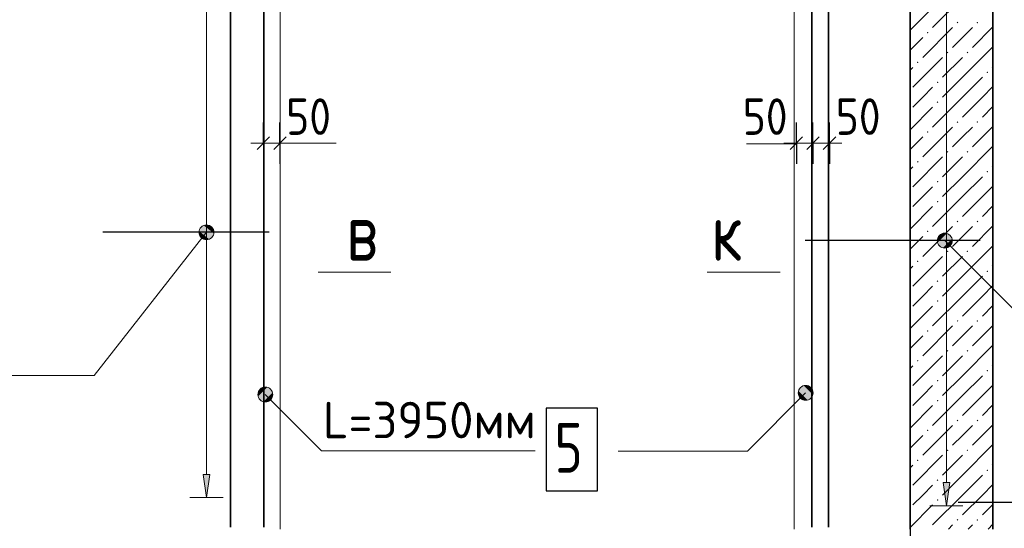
# Model space of a CAD drawing. Header units: millimetres. Extents: x 0 to 50400, y 0 to 35640.
# Tile 4 of 15: x 15657 to 22786, y 6498 to 10180. Entities that reach past the tile are written whole.
import ezdxf

# ---------------------------------------------------------------- set-up
doc = ezdxf.new("R2010")
doc.units = ezdxf.units.MM
doc.linetypes.add('______2', pattern=[324, 240, -84.00000000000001])
doc.linetypes.add('______5', pattern=[1320, 960, -120, 120, -120])
for name, color, linetype, lineweight in [('Standard', 7, 'Continuous', 25), ('ЖБ Стена верхний уровень', 7, 'Continuous', 35), ('Позиционная метка линия выноска', 7, 'Continuous', 13), ('Позиционная метка номер позиции', 7, 'Continuous', 13), ('Сечения символ', 7, 'Continuous', 25)]:
    doc.layers.add(name, color=color, linetype=linetype, lineweight=lineweight)
for name, color, linetype, true_color in [('Оси', 7, '______5', 0x656565), ('Стена обрамление Г-обр.', 7, 'Continuous', 0xa0a0a0), ('Стена Хомут', 7, '______2', 0xa0a0a0)]:
    doc.layers.add(name, color=color, linetype=linetype, true_color=true_color)
doc.layers.add('Размерная выноска', color=7, linetype='Continuous')
doc.styles.add('ISOCPEUR', font='txt')

msp = doc.modelspace()

# ---------------------------------------------------------------- hatches: boundary and pattern name
at = {"layer": 'ЖБ Стена верхний уровень', "linetype": 'Continuous', "lineweight": 18, "transparency": 33554687}
for points in [[(22440.97412109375, 10158.837890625), (22446.97265625, 10164.83642578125), (22452.97119140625, 10158.837890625), (22446.97265625, 10152.83935546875)], [(22584.9609375, 10158.837890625), (22590.966796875, 10164.83642578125), (22596.96533203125, 10158.837890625), (22590.966796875, 10152.83935546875)], [(22224.9609375, 10086.8408203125), (22230.966796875, 10092.8466796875), (22236.96533203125, 10086.8408203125), (22230.966796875, 10080.84228515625)], [(22368.96240234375, 9942.83935546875), (22374.96826171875, 9948.84521484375), (22380.966796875, 9942.83935546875), (22374.96826171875, 9936.8408203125)], [(22512.9638671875, 9942.83935546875), (22518.9697265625, 9948.84521484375), (22524.96826171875, 9942.83935546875), (22518.9697265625, 9936.8408203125)], [(22152.9638671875, 9870.84228515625), (22158.9697265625, 9876.84814453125), (22164.96826171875, 9870.84228515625), (22158.9697265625, 9864.84375)], [(22656.97265625, 9798.837890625), (22662.97119140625, 9804.83642578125), (22668.9697265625, 9798.837890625), (22662.97119140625, 9792.83935546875)], [(22296.97265625, 9726.8408203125), (22302.97119140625, 9732.8466796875), (22308.9697265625, 9726.8408203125), (22302.97119140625, 9720.84228515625)], [(22296.97265625, 9582.83935546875), (22302.97119140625, 9588.84521484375), (22308.9697265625, 9582.83935546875), (22302.97119140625, 9576.8408203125)], [(22440.97412109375, 9438.837890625), (22446.97265625, 9444.83642578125), (22452.97119140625, 9438.837890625), (22446.97265625, 9432.83935546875)], [(22584.9609375, 9438.837890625), (22590.966796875, 9444.83642578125), (22596.96533203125, 9438.837890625), (22590.966796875, 9432.83935546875)], [(22224.9609375, 9366.8408203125), (22230.966796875, 9372.8466796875), (22236.96533203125, 9366.8408203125), (22230.966796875, 9360.84228515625)], [(22368.96240234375, 9222.83935546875), (22374.96826171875, 9228.84521484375), (22380.966796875, 9222.83935546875), (22374.96826171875, 9216.8408203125)], [(22512.9638671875, 9222.83935546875), (22518.9697265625, 9228.84521484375), (22524.96826171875, 9222.83935546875), (22518.9697265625, 9216.8408203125)], [(22152.9638671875, 9150.84228515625), (22158.9697265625, 9156.84814453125), (22164.96826171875, 9150.84228515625), (22158.9697265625, 9144.84375)], [(22656.97265625, 9078.837890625), (22662.97119140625, 9084.83642578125), (22668.9697265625, 9078.837890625), (22662.97119140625, 9072.83935546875)], [(22296.97265625, 9006.8408203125), (22302.97119140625, 9012.8466796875), (22308.9697265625, 9006.8408203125), (22302.97119140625, 9000.84228515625)], [(22296.97265625, 8862.83935546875), (22302.97119140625, 8868.84521484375), (22308.9697265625, 8862.83935546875), (22302.97119140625, 8856.8408203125)], [(22440.97412109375, 8718.837890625), (22446.97265625, 8724.83642578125), (22452.97119140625, 8718.837890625), (22446.97265625, 8712.83935546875)], [(22584.9609375, 8718.837890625), (22590.966796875, 8724.83642578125), (22596.96533203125, 8718.837890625), (22590.966796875, 8712.83935546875)], [(22224.9609375, 8646.8408203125), (22230.966796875, 8652.8466796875), (22236.96533203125, 8646.8408203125), (22230.966796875, 8640.84228515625)], [(22368.96240234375, 8502.83935546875), (22374.96826171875, 8508.84521484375), (22380.966796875, 8502.83935546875), (22374.96826171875, 8496.8408203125)], [(22512.9638671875, 8502.83935546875), (22518.9697265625, 8508.84521484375), (22524.96826171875, 8502.83935546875), (22518.9697265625, 8496.8408203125)], [(22152.9638671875, 8430.84228515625), (22158.9697265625, 8436.84814453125), (22164.96826171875, 8430.84228515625), (22158.9697265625, 8424.84375)], [(22656.97265625, 8358.837890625), (22662.97119140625, 8364.83642578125), (22668.9697265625, 8358.837890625), (22662.97119140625, 8352.83935546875)], [(22296.97265625, 8286.8408203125), (22302.97119140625, 8292.8466796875), (22308.9697265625, 8286.8408203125), (22302.97119140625, 8280.84228515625)], [(22296.97265625, 8142.83935546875), (22302.97119140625, 8148.84521484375), (22308.9697265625, 8142.83935546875), (22302.97119140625, 8136.8408203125)], [(22440.97412109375, 7998.837890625), (22446.97265625, 8004.83642578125), (22452.97119140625, 7998.837890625), (22446.97265625, 7992.83935546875)], [(22584.9609375, 7998.837890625), (22590.966796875, 8004.83642578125), (22596.96533203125, 7998.837890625), (22590.966796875, 7992.83935546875)], [(22224.9609375, 7926.8408203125), (22230.966796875, 7932.8466796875), (22236.96533203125, 7926.8408203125), (22230.966796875, 7920.84228515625)], [(22368.96240234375, 7782.83935546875), (22374.96826171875, 7788.84521484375), (22380.966796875, 7782.83935546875), (22374.96826171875, 7776.8408203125)], [(22512.9638671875, 7782.83935546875), (22518.9697265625, 7788.84521484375), (22524.96826171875, 7782.83935546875), (22518.9697265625, 7776.8408203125)], [(22152.9638671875, 7710.84228515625), (22158.9697265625, 7716.84814453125), (22164.96826171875, 7710.84228515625), (22158.9697265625, 7704.84375)], [(22656.97265625, 7638.837890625), (22662.97119140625, 7644.83642578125), (22668.9697265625, 7638.837890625), (22662.97119140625, 7632.83935546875)], [(22296.97265625, 7566.8408203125), (22302.97119140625, 7572.8466796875), (22308.9697265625, 7566.8408203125), (22302.97119140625, 7560.84228515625)], [(22296.97265625, 7422.83935546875), (22302.97119140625, 7428.837890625), (22308.9697265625, 7422.83935546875), (22302.97119140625, 7416.8408203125)], [(22440.97412109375, 7278.837890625), (22446.97265625, 7284.83642578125), (22452.97119140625, 7278.837890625), (22446.97265625, 7272.83935546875)], [(22584.9609375, 7278.837890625), (22590.966796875, 7284.83642578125), (22596.96533203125, 7278.837890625), (22590.966796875, 7272.83935546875)], [(22224.9609375, 7206.8408203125), (22230.966796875, 7212.8466796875), (22236.96533203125, 7206.8408203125), (22230.966796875, 7200.84228515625)], [(22368.96240234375, 7062.83935546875), (22374.96826171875, 7068.837890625), (22380.966796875, 7062.83935546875), (22374.96826171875, 7056.8408203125)], [(22512.9638671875, 7062.83935546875), (22518.9697265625, 7068.837890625), (22524.96826171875, 7062.83935546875), (22518.9697265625, 7056.8408203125)], [(22152.9638671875, 6990.84228515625), (22158.9697265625, 6996.84814453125), (22164.96826171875, 6990.84228515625), (22158.9697265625, 6984.84375)], [(22656.97265625, 6918.837890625), (22662.97119140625, 6924.83642578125), (22668.9697265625, 6918.837890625), (22662.97119140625, 6912.83935546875)], [(22296.97265625, 6846.8408203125), (22302.97119140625, 6852.8466796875), (22308.9697265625, 6846.8408203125), (22302.97119140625, 6840.84228515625)], [(22296.97265625, 6702.83935546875), (22302.97119140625, 6708.837890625), (22308.9697265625, 6702.83935546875), (22302.97119140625, 6696.8408203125)], [(22440.97412109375, 6558.837890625), (22446.97265625, 6564.83642578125), (22452.97119140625, 6558.837890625), (22446.97265625, 6552.83935546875)], [(22584.9609375, 6558.837890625), (22590.966796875, 6564.83642578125), (22596.96533203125, 6558.837890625), (22590.966796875, 6552.83935546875)]]:
    msp.add_hatch(color=7, dxfattribs=at).paths.add_polyline_path(points, flags=16)
at = {"layer": 'Позиционная метка линия выноска', "linetype": 'Continuous', "lineweight": 13, "transparency": 33554687}
for points in [[(17051.89453125, 8607.26806640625), (16966.962890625, 8673.97705078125), (16956.2255859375, 8648.07861328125)], [(17051.89453125, 8607.26806640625), (16956.2255859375, 8648.07861328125), (17029.27001953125, 8590.7080078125)], [(17029.27001953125, 8590.7080078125), (16956.2255859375, 8648.07861328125), (16959.51416015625, 8620.78125)], [(17062.6318359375, 8633.16650390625), (16989.58740234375, 8690.54443359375), (16966.962890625, 8673.97705078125)], [(17062.6318359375, 8633.16650390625), (16966.962890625, 8673.97705078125), (17051.89453125, 8607.26806640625)], [(17059.34326171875, 8660.4638671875), (17016.884765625, 8693.82568359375), (16989.58740234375, 8690.54443359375)], [(17059.34326171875, 8660.4638671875), (16989.58740234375, 8690.54443359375), (17062.6318359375, 8633.16650390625)], [(17016.884765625, 8693.82568359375), (17059.34326171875, 8660.4638671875), (17042.783203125, 8683.08837890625)], [(22303.04443359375, 8594.24560546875), (22341.2255859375, 8632.43408203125), (22316.7919921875, 8618.6865234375)], [(22341.2255859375, 8632.43408203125), (22303.04443359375, 8594.24560546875), (22303.04443359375, 8566.7578125)], [(22341.2255859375, 8632.43408203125), (22303.04443359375, 8566.7578125), (22368.720703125, 8632.43408203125)], [(22368.720703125, 8632.43408203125), (22303.04443359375, 8566.7578125), (22316.7919921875, 8542.31689453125)], [(22368.720703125, 8632.43408203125), (22316.7919921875, 8542.31689453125), (22393.16162109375, 8618.6865234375)], [(17029.27001953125, 8590.7080078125), (16959.51416015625, 8620.78125), (17001.97265625, 8587.4267578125)], [(17001.97265625, 8587.4267578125), (16959.51416015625, 8620.78125), (16976.07421875, 8598.15673828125)], [(22393.16162109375, 8618.6865234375), (22316.7919921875, 8542.31689453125), (22341.2255859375, 8528.5693359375)], [(22393.16162109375, 8618.6865234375), (22341.2255859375, 8528.5693359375), (22406.89453125, 8594.24560546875)], [(22406.89453125, 8594.24560546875), (22341.2255859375, 8528.5693359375), (22368.720703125, 8528.5693359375)], [(22406.89453125, 8594.24560546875), (22368.720703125, 8528.5693359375), (22406.89453125, 8566.7578125)], [(22406.89453125, 8566.7578125), (22368.720703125, 8528.5693359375), (22393.16162109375, 8542.31689453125)], [(17383.564453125, 7480.39306640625), (17421.7529296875, 7518.57421875), (17397.31201171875, 7504.833984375)], [(17421.7529296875, 7518.57421875), (17383.564453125, 7480.39306640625), (17383.564453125, 7452.89794921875)], [(17421.7529296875, 7518.57421875), (17383.564453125, 7452.89794921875), (17449.24072265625, 7518.57421875)], [(17449.24072265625, 7518.57421875), (17383.564453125, 7452.89794921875), (17397.31201171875, 7428.45703125)], [(17449.24072265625, 7518.57421875), (17397.31201171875, 7428.45703125), (17473.681640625, 7504.833984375)], [(17473.681640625, 7504.833984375), (17397.31201171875, 7428.45703125), (17421.7529296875, 7414.716796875)], [(17473.681640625, 7504.833984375), (17421.7529296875, 7414.716796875), (17487.42919921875, 7480.39306640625)], [(21385.68603515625, 7440.3515625), (21309.30908203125, 7516.72119140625), (21295.576171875, 7492.2802734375)], [(21385.68603515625, 7440.3515625), (21295.576171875, 7492.2802734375), (21361.2451171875, 7426.60400390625)], [(21361.2451171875, 7426.60400390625), (21295.576171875, 7492.2802734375), (21295.576171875, 7464.79248046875)], [(21399.42626953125, 7464.79248046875), (21333.75, 7530.46875), (21309.30908203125, 7516.72119140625)], [(21399.42626953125, 7464.79248046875), (21309.30908203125, 7516.72119140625), (21385.68603515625, 7440.3515625)], [(21399.42626953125, 7492.2802734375), (21361.2451171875, 7530.46875), (21333.75, 7530.46875)], [(21399.42626953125, 7492.2802734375), (21333.75, 7530.46875), (21399.42626953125, 7464.79248046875)], [(21361.2451171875, 7530.46875), (21399.42626953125, 7492.2802734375), (21385.68603515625, 7516.72119140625)], [(17487.42919921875, 7480.39306640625), (17421.7529296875, 7414.716796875), (17449.24072265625, 7414.716796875)], [(17487.42919921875, 7480.39306640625), (17449.24072265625, 7414.716796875), (17487.42919921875, 7452.89794921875)], [(17487.42919921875, 7452.89794921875), (17449.24072265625, 7414.716796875), (17473.681640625, 7428.45703125)], [(21361.2451171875, 7426.60400390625), (21295.576171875, 7464.79248046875), (21333.75, 7426.60400390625)], [(21333.75, 7426.60400390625), (21295.576171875, 7464.79248046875), (21309.30908203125, 7440.3515625)]]:
    msp.add_hatch(color=7, dxfattribs=at).paths.add_polyline_path(points)
at = {"layer": 'Стена Хомут', "linetype": 'Continuous', "lineweight": 13, "transparency": 33554687}
for points in [[(17033.4228515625, 6888.62548828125), (17009.42138671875, 6720.6298828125), (16985.4345703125, 6888.62548828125)], [(22390.6787109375, 6828.5009765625), (22366.6845703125, 6660.498046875), (22342.68310546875, 6828.5009765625)]]:
    msp.add_hatch(color=7, dxfattribs=at).paths.add_polyline_path(points, flags=16)

# ---------------------------------------------------------------- linework, layer by layer
at = {"layer": 'Standard', "color": 7, "linetype": 'Continuous', "lineweight": -3, "transparency": 33554687}
for p, q in [((17421.10107421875, 9286.26708984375), (17421.10107421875, 9436.26708984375)), ((17541.10107421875, 9286.26708984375), (17541.10107421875, 9436.26708984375)), ((21280.2978515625, 9286.26708984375), (21280.2978515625, 9436.26708984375)), ((21400.2978515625, 9286.26708984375), (21400.2978515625, 9436.26708984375)), ((21520.2978515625, 9286.26708984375), (21520.2978515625, 9436.26708984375)), ((17421.10107421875, 9286.26708984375), (17421.10107421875, 9136.26708984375)), ((17541.10107421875, 9286.26708984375), (17541.10107421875, 9136.26708984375)), ((21280.2978515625, 9286.26708984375), (21280.2978515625, 9136.26708984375)), ((21400.2978515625, 9286.26708984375), (21400.2978515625, 9136.26708984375)), ((21520.2978515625, 9286.26708984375), (21520.2978515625, 9136.26708984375))]:
    msp.add_line(p, q, dxfattribs=at)
at = {"layer": 'Standard', "color": 7, "linetype": 'Continuous', "lineweight": 13, "transparency": 33554687}
for p, q in [((17421.10107421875, 9286.26708984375), (17331.09375, 9286.26708984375)), ((17421.10107421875, 9286.26708984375), (17541.10107421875, 9286.26708984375)), ((17541.10107421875, 9286.26708984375), (17631.10107421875, 9286.26708984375)), ((21280.2978515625, 9286.26708984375), (21190.30517578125, 9286.26708984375)), ((21400.2978515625, 9286.26708984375), (21280.2978515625, 9286.26708984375)), ((21520.2978515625, 9286.26708984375), (21400.2978515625, 9286.26708984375)), ((21520.2978515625, 9286.26708984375), (21610.2978515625, 9286.26708984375))]:
    msp.add_line(p, q, dxfattribs=at)
at = {"layer": 'Standard', "color": 7, "linetype": 'Continuous', "lineweight": 25, "transparency": 33554687}
for p, q in [((17376.09375, 9241.26708984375), (17466.10107421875, 9331.26708984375)), ((17496.09375, 9241.26708984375), (17586.10107421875, 9331.26708984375)), ((21325.2978515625, 9331.26708984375), (21235.30517578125, 9241.26708984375)), ((21445.2978515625, 9331.26708984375), (21355.30517578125, 9241.26708984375)), ((21565.2978515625, 9331.26708984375), (21475.30517578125, 9241.26708984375))]:
    msp.add_line(p, q, dxfattribs=at)
at = {"layer": 'Standard', "color": 7, "linetype": 'Continuous', "lineweight": -3, "transparency": 33554687}
msp.add_lwpolyline([(23646.59912109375, 6684.5947265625), (23626.201171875, 6684.5947265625), (23626.201171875, 6684.5947265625), (22451.40380859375, 6684.5947265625)], dxfattribs=at)
at = {"layer": 'ЖБ Стена верхний уровень', "color": 7, "linetype": 'Continuous', "lineweight": 18, "transparency": 33554687}
for p, q in [((17543.50341796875, 6492.59765625), (17543.50341796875, 13068.59619140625)), ((21263.50341796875, 6492.59765625), (21263.50341796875, 13068.59619140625))]:
    msp.add_line(p, q, dxfattribs=at)
at = {"layer": 'ЖБ Стена верхний уровень', "color": 7, "linetype": 'Continuous', "lineweight": 35, "transparency": 33554687}
for p, q in [((22103.50341796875, 13068.59619140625), (22103.50341796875, 6492.59765625)), ((22703.50341796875, 6492.59765625), (22703.50341796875, 13068.59619140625))]:
    msp.add_line(p, q, dxfattribs=at)
at = {"layer": 'ЖБ Стена верхний уровень', "color": 251, "linetype": 'Continuous', "lineweight": 18, "true_color": 0x494949, "transparency": 33554687}
for p, q in [((22482.9638671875, 10338.84521484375), (22266.96533203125, 10122.8466796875)), ((22266.96533203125, 10266.8408203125), (22103.50341796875, 10103.37890625)), ((22410.966796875, 10122.8466796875), (22194.96826171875, 9906.8408203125)), ((22482.9638671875, 10050.84228515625), (22554.96826171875, 10122.8466796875)), ((22703.50341796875, 10127.38037109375), (22554.96826171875, 9978.84521484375)), ((22194.96826171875, 10050.84228515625), (22103.50341796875, 9959.377441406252)), ((22410.966796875, 9978.84521484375), (22482.9638671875, 10050.84228515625)), ((22482.9638671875, 9762.8466796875), (22698.9697265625, 9978.84521484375)), ((22338.9697265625, 9906.8408203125), (22122.9638671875, 9690.84228515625)), ((22482.9638671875, 9906.8408203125), (22338.9697265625, 9762.8466796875)), ((22703.50341796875, 9839.377441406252), (22698.9697265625, 9834.84375)), ((22103.50341796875, 9815.383300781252), (22122.9638671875, 9834.84375)), ((22482.9638671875, 9762.8466796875), (22338.9697265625, 9618.84521484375)), ((22626.96533203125, 9762.8466796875), (22482.9638671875, 9618.84521484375)), ((22626.96533203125, 9618.84521484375), (22703.50341796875, 9695.383300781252)), ((22194.96826171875, 9618.84521484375), (22266.96533203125, 9690.84228515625)), ((22122.9638671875, 9546.8408203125), (22194.96826171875, 9618.84521484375)), ((22482.9638671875, 9618.84521484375), (22266.96533203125, 9402.8466796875)), ((22626.96533203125, 9618.84521484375), (22482.9638671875, 9474.84375)), ((22266.96533203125, 9546.8408203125), (22103.50341796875, 9383.378906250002)), ((22703.50341796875, 9551.381835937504), (22626.96533203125, 9474.84375)), ((22410.966796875, 9402.8466796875), (22194.96826171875, 9186.8408203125)), ((22482.9638671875, 9330.84228515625), (22554.96826171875, 9402.8466796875)), ((22703.50341796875, 9407.380371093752), (22554.96826171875, 9258.84521484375)), ((22194.96826171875, 9330.84228515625), (22103.50341796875, 9239.377441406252)), ((22410.966796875, 9258.84521484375), (22482.9638671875, 9330.84228515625)), ((22482.9638671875, 9042.8466796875), (22698.9697265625, 9258.84521484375)), ((22338.9697265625, 9186.8408203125), (22122.9638671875, 8970.84228515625)), ((22482.9638671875, 9186.8408203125), (22338.9697265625, 9042.8466796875)), ((22103.50341796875, 9095.383300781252), (22122.9638671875, 9114.84375)), ((22703.50341796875, 9119.377441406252), (22698.9697265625, 9114.84375)), ((22482.9638671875, 9042.8466796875), (22338.9697265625, 8898.84521484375)), ((22626.96533203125, 9042.8466796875), (22482.9638671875, 8898.84521484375)), ((22194.96826171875, 8898.84521484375), (22266.96533203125, 8970.84228515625)), ((22626.96533203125, 8898.84521484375), (22703.50341796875, 8975.383300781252)), ((22122.9638671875, 8826.8408203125), (22194.96826171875, 8898.84521484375)), ((22482.9638671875, 8898.84521484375), (22266.96533203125, 8682.8466796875)), ((22626.96533203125, 8898.84521484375), (22482.9638671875, 8754.84375)), ((22266.96533203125, 8826.8408203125), (22103.50341796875, 8663.378906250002)), ((22703.50341796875, 8831.381835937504), (22626.96533203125, 8754.84375)), ((22410.966796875, 8682.8466796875), (22194.96826171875, 8466.8408203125)), ((22482.9638671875, 8610.84228515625), (22554.96826171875, 8682.8466796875)), ((22703.50341796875, 8687.380371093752), (22554.96826171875, 8538.84521484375)), ((22194.96826171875, 8610.84228515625), (22103.50341796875, 8519.377441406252)), ((22410.966796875, 8538.84521484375), (22482.9638671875, 8610.84228515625)), ((22482.9638671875, 8322.8466796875), (22698.9697265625, 8538.84521484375)), ((22338.9697265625, 8466.8408203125), (22122.9638671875, 8250.84228515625)), ((22482.9638671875, 8466.8408203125), (22338.9697265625, 8322.8466796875)), ((22103.50341796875, 8375.383300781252), (22122.9638671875, 8394.84375)), ((22703.50341796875, 8399.377441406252), (22698.9697265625, 8394.84375)), ((22482.9638671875, 8322.8466796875), (22338.9697265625, 8178.84521484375)), ((22626.96533203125, 8322.8466796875), (22482.9638671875, 8178.84521484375)), ((22194.96826171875, 8178.84521484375), (22266.96533203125, 8250.84228515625)), ((22626.96533203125, 8178.84521484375), (22703.50341796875, 8255.383300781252)), ((22122.9638671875, 8106.8408203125), (22194.96826171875, 8178.84521484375)), ((22482.9638671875, 8178.84521484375), (22266.96533203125, 7962.8466796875)), ((22626.96533203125, 8178.84521484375), (22482.9638671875, 8034.84375)), ((22266.96533203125, 8106.8408203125), (22103.50341796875, 7943.378906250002)), ((22703.50341796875, 8111.381835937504), (22626.96533203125, 8034.84375)), ((22410.966796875, 7962.8466796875), (22194.96826171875, 7746.8408203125)), ((22482.9638671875, 7890.84228515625), (22554.96826171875, 7962.8466796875)), ((22703.50341796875, 7967.380371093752), (22554.96826171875, 7818.84521484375)), ((22194.96826171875, 7890.84228515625), (22103.50341796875, 7799.377441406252)), ((22410.966796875, 7818.84521484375), (22482.9638671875, 7890.84228515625)), ((22482.9638671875, 7602.8466796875), (22698.9697265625, 7818.84521484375)), ((22338.9697265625, 7746.8408203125), (22122.9638671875, 7530.84228515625)), ((22482.9638671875, 7746.8408203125), (22338.9697265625, 7602.8466796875)), ((22103.50341796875, 7655.383300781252), (22122.9638671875, 7674.84375)), ((22703.50341796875, 7679.377441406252), (22698.9697265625, 7674.84375)), ((22482.9638671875, 7602.8466796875), (22338.9697265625, 7458.84521484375)), ((22626.96533203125, 7602.8466796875), (22482.9638671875, 7458.84521484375)), ((22194.96826171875, 7458.84521484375), (22266.96533203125, 7530.84228515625)), ((22626.96533203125, 7458.84521484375), (22703.50341796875, 7535.383300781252)), ((22122.9638671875, 7386.8408203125), (22194.96826171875, 7458.84521484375)), ((22482.9638671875, 7458.84521484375), (22266.96533203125, 7242.8466796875)), ((22626.96533203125, 7458.84521484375), (22482.9638671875, 7314.84375)), ((22266.96533203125, 7386.8408203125), (22103.50341796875, 7223.378906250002)), ((22703.50341796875, 7391.381835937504), (22626.96533203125, 7314.84375)), ((22410.966796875, 7242.8466796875), (22194.96826171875, 7026.8408203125)), ((22482.9638671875, 7170.84228515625), (22554.96826171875, 7242.8466796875)), ((22703.50341796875, 7247.380371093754), (22554.96826171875, 7098.84521484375)), ((22194.96826171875, 7170.84228515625), (22103.50341796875, 7079.377441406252)), ((22410.966796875, 7098.84521484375), (22482.9638671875, 7170.84228515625)), ((22482.9638671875, 6882.8466796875), (22698.9697265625, 7098.84521484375)), ((22338.9697265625, 7026.8408203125), (22122.9638671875, 6810.84228515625)), ((22482.9638671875, 7026.8408203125), (22338.9697265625, 6882.8466796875)), ((22103.50341796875, 6935.383300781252), (22122.9638671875, 6954.84375)), ((22703.50341796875, 6959.377441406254), (22698.9697265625, 6954.84375)), ((22482.9638671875, 6882.8466796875), (22338.9697265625, 6738.84521484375)), ((22626.96533203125, 6882.8466796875), (22482.9638671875, 6738.84521484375)), ((22194.96826171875, 6738.84521484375), (22266.96533203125, 6810.84228515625)), ((22626.96533203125, 6738.84521484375), (22703.50341796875, 6815.383300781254)), ((22122.9638671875, 6666.8408203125), (22194.96826171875, 6738.84521484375)), ((22482.9638671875, 6738.84521484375), (22266.96533203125, 6522.8466796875)), ((22626.96533203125, 6738.84521484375), (22482.9638671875, 6594.84375)), ((22266.96533203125, 6666.8408203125), (22103.50341796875, 6503.378906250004)), ((22703.50341796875, 6671.381835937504), (22626.96533203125, 6594.84375)), ((22410.966796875, 6522.8466796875), (22380.71879910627, 6492.597656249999)), ((22524.71923828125, 6492.59765625), (22554.96826171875, 6522.8466796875)), ((22703.50341796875, 6527.380371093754), (22668.720703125, 6492.59765625))]:
    msp.add_line(p, q, dxfattribs=at)
at = {"layer": 'Оси', "color": 8, "linetype": '______5', "lineweight": -3, "transparency": 33554687}
msp.add_line((22103.50341796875, 14800.20263671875), (22103.50341796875, 3258.09814453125), dxfattribs=at)
at = {"layer": 'Позиционная метка линия выноска', "color": 7, "linetype": 'Continuous', "lineweight": 13, "transparency": 33554687}
for p, q in [((16966.962890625, 8673.97705078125), (16966.962890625, 8673.97705078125)), ((17042.783203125, 8683.08837890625), (17042.783203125, 8683.08837890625)), ((16976.07421875, 8598.15673828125), (16976.07421875, 8598.15673828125)), ((17051.89453125, 8607.26806640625), (17051.89453125, 8607.26806640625)), ((22316.7919921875, 8618.6865234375), (22316.7919921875, 8618.6865234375)), ((22393.16162109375, 8618.6865234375), (22393.16162109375, 8618.6865234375)), ((22316.7919921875, 8542.31689453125), (22316.7919921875, 8542.31689453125)), ((22393.16162109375, 8542.31689453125), (22393.16162109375, 8542.31689453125)), ((18345.27099609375, 8353.330078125), (17817.26806640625, 8353.330078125)), ((20635.43701171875, 8353.330078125), (21163.447265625, 8353.330078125)), ((17397.31201171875, 7504.833984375), (17397.31201171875, 7504.833984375)), ((17473.681640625, 7504.833984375), (17473.681640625, 7504.833984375)), ((21309.30908203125, 7516.72119140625), (21309.30908203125, 7516.72119140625)), ((21385.68603515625, 7516.72119140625), (21385.68603515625, 7516.72119140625)), ((17397.31201171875, 7428.45703125), (17397.31201171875, 7428.45703125)), ((17473.681640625, 7428.45703125), (17473.681640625, 7428.45703125)), ((21309.30908203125, 7440.3515625), (21309.30908203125, 7440.3515625)), ((21385.68603515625, 7440.3515625), (21385.68603515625, 7440.3515625))]:
    msp.add_line(p, q, dxfattribs=at)
for points in [[(17009.42138671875, 8640.6298828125), (16196.1181640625, 7605.2783203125), (11324.11376953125, 7605.2783203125)], [(22354.97314453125, 8580.498046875), (23445.91552734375, 7489.56298828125), (26493.46435546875, 7489.56298828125)], [(17435.50048828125, 7466.6455078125), (17842.79296875, 7059.35302734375), (19389.0673828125, 7059.35302734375)], [(21347.49755859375, 7478.5400390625), (20925.322265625, 7056.35009765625), (19989.30908203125, 7056.35009765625)]]:
    msp.add_lwpolyline(points, dxfattribs=at)
for centre, radius in [((17009.42138671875, 8640.6298828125), 54.00000046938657), ((22354.97314453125, 8580.498046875), 54.00000046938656), ((17435.50048828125, 7466.6455078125), 54.00000046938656), ((21347.49755859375, 7478.5400390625), 54.00000046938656)]:
    msp.add_circle(centre, radius, dxfattribs=at)
at = {"layer": 'Размерная выноска', "color": 7, "linetype": 'Continuous', "lineweight": 13, "transparency": 33554687}
for p, q in [((17541.10107421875, 9286.26708984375), (17949.0966796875, 9286.26708984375)), ((21280.2978515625, 9282.2314453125), (20920.2978515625, 9282.2314453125))]:
    msp.add_line(p, q, dxfattribs=at)
at = {"layer": 'Стена обрамление Г-обр.', "color": 7, "linetype": 'Continuous', "lineweight": 35, "transparency": 33554687}
for p, q in [((17183.50341796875, 6506.9970703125), (17183.50341796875, 14800.20263671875)), ((17183.50341796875, 6506.9970703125), (17183.50341796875, 14800.20263671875)), ((17423.50341796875, 6506.9970703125), (17423.50341796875, 14800.20263671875)), ((17423.50341796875, 6506.9970703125), (17423.50341796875, 14800.20263671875)), ((21393.10546875, 6506.9970703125), (21393.10546875, 14800.20263671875)), ((21513.10546875, 6506.9970703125), (21513.10546875, 14800.20263671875))]:
    msp.add_line(p, q, dxfattribs=at)
at = {"layer": 'Стена обрамление Г-обр.', "color": 7, "linetype": 'Continuous', "lineweight": 25, "transparency": 33554687}
msp.add_lwpolyline([(19469.12841796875, 6768.81591796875), (19841.1181640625, 6768.81591796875), (19841.1181640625, 7368.81591796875), (19469.12841796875, 7368.81591796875), (19469.12841796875, 6768.81591796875)], dxfattribs=at)
at = {"layer": 'Стена Хомут', "color": 251, "linetype": 'Continuous', "lineweight": 13, "true_color": 0x494949, "transparency": 33554687}
for p, q in [((17009.42138671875, 6888.62548828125), (17009.42138671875, 12792.626953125)), ((22366.6845703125, 6828.5009765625), (22366.6845703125, 12732.50244140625)), ((17009.42138671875, 6720.6298828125), (16985.4345703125, 6888.62548828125)), ((16985.4345703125, 6888.62548828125), (17033.4228515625, 6888.62548828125)), ((17033.4228515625, 6888.62548828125), (17009.42138671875, 6720.6298828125)), ((22366.6845703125, 6660.498046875), (22342.68310546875, 6828.5009765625)), ((22342.68310546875, 6828.5009765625), (22390.6787109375, 6828.5009765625)), ((22390.6787109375, 6828.5009765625), (22366.6845703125, 6660.498046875)), ((17009.42138671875, 6720.6298828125), (16889.42138671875, 6720.6298828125)), ((17009.42138671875, 6720.6298828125), (17129.42138671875, 6720.6298828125)), ((17009.42138671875, 6720.6298828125), (17009.42138671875, 6720.6298828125)), ((22366.6845703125, 6660.498046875), (22246.6845703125, 6660.498046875)), ((22366.6845703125, 6660.498046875), (22486.6845703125, 6660.498046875)), ((22366.6845703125, 6660.498046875), (22366.6845703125, 6660.498046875))]:
    msp.add_line(p, q, dxfattribs=at)
at = {"layer": 'Стена Хомут', "color": 36, "linetype": 'Continuous', "lineweight": 25, "true_color": 0x6e3c1e, "transparency": 33554687}
for p, q in [((17463.10546875, 8640.6298828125), (16258.8427734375, 8640.6298828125)), ((22609.89990234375, 8580.498046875), (21345.1025390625, 8580.498046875))]:
    msp.add_line(p, q, dxfattribs=at)

# ---------------------------------------------------------------- texts
at = {"layer": 'Standard', "color": 7, "linetype": 'Continuous', "lineweight": 25, "transparency": 33554687, "char_height": 264.0000057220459, "attachment_point": 7, "style": 'ISOCPEUR'}
for insert, width in [((17586.10107421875, 9346.259765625), 484.7181701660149), ((20892.099609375, 9346.259765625), 484.7085571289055), ((21565.2978515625, 9346.259765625), 484.7181701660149)]:
    msp.add_mtext('\\W0.87;50', dxfattribs=dict(at, insert=insert, width=width))
at = {"layer": 'Позиционная метка номер позиции', "color": 7, "linetype": 'Continuous', "lineweight": 25, "transparency": 33554687, "insert": (17852.92236328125, 7149.95361328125), "char_height": 264.0000057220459, "width": 1657.634887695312, "attachment_point": 7, "style": 'ISOCPEUR'}
msp.add_mtext('\\W0.97;L=3950мм', dxfattribs=at)
at = {"layer": 'Сечения символ', "color": 7, "linetype": 'Continuous', "lineweight": 35, "transparency": 33554687, "char_height": 420, "attachment_point": 7, "style": 'ISOCPEUR'}
for s, insert, width in [('\\W0.78;в', (18021.42333984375, 8435.32470703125), 456.9596354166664), ('\\W0.78;к', (20665.29052734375, 8435.32470703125), 456.9824218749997)]:
    msp.add_mtext(s, dxfattribs=dict(at, insert=insert, width=width))
at = {"layer": 'Стена обрамление Г-обр.', "color": 7, "linetype": 'Continuous', "lineweight": 13, "transparency": 33554687, "insert": (19529.12841796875, 6900.81298828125), "char_height": 360, "width": 391.6764322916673, "attachment_point": 7, "style": 'ISOCPEUR'}
msp.add_mtext('\\W0.78;5', dxfattribs=at)

doc.saveas('drawing.dxf')
